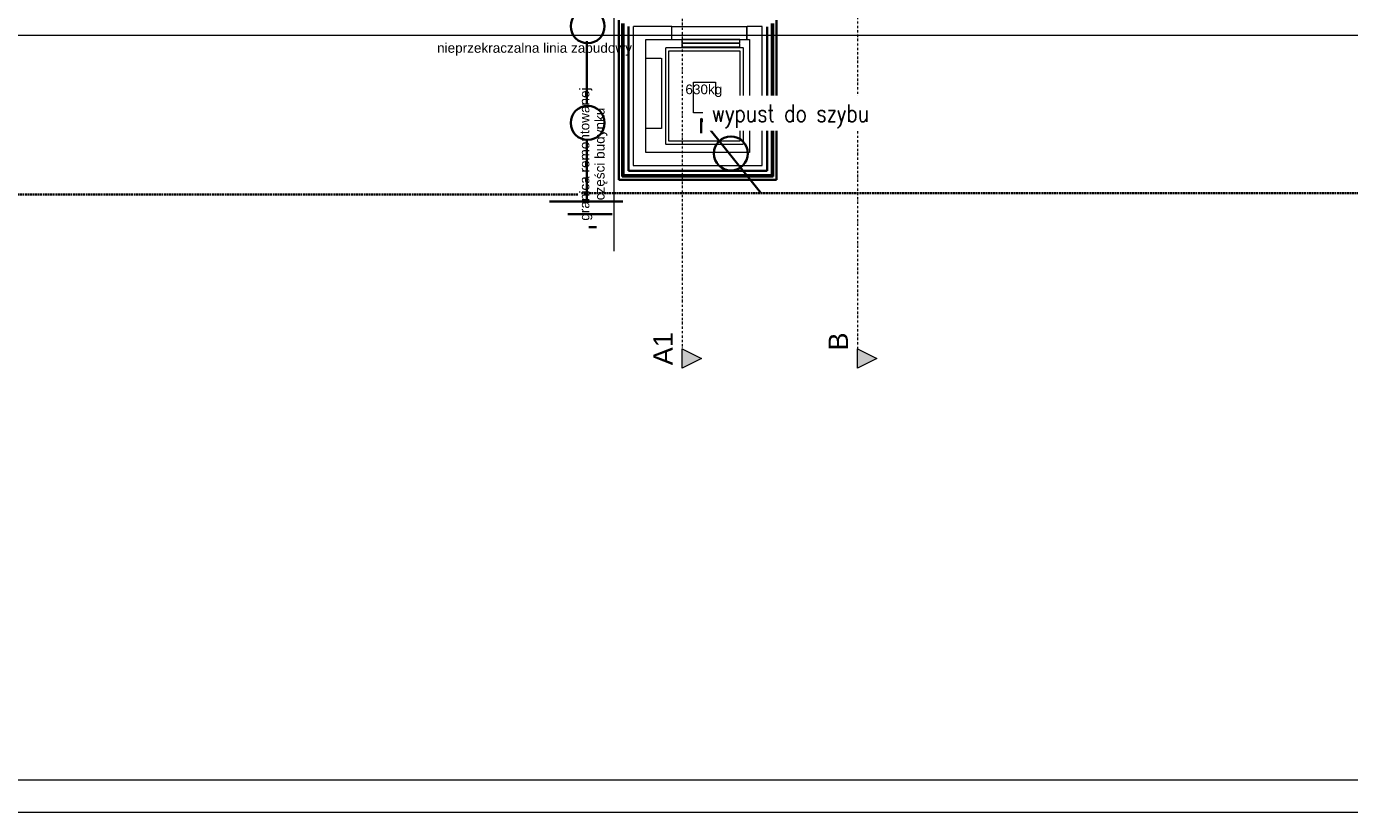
# Model space of a CAD drawing. Header units: centimetres. Extents: x 42630 to 130002, y 15 to 29179.
# Tile 130 of 165: x 82211 to 84259, y 2843 to 4059. Entities that reach past the tile are written whole.
import ezdxf

# ---------------------------------------------------------------- set-up
doc = ezdxf.new("R2010")
doc.units = ezdxf.units.CM
doc.header["$LTSCALE"] = 0.01
for name, pattern in [('Hidden Line1', [190, 140, -50]), ('HIDDEN_LINE_COPY', [150, 100, -50]), ('Krawędzie ukryte', [391.222223, 282.222223, -109]), ('Kropki i Kreski', [670.277762, 352.777767, -176.388884, 0, -141.111112])]:
    doc.linetypes.add(name, pattern=pattern)
for name, color, linetype, lineweight in [('0 RAMKI I TABELKI_Nr_Pióra__1', 253, 'Continuous', 13), ('2D - Ogólne_Nr_Pióra__1', 7, 'Continuous', 13), ('E0odgrom', 6, 'Continuous', 35), ('IS went opis', 7, 'Continuous', 20), ('Opisy - Tekst_Nr_Pióra__1', 7, 'Continuous', 13), ('Znaczniki - Przekroje_Nr_Pióra__1', 7, 'Continuous', 13)]:
    doc.layers.add(name, color=color, linetype=linetype, lineweight=lineweight)
for name, color, linetype, lineweight, true_color in [('2D - Ogólne_Nr_Pióra__2', 7, 'Continuous', 15, 0x7f7f7f), ('2D - Ogólne_Nr_Pióra__68', 7, 'Continuous', 35, 0xfd4435), ('Opisy - Tekst_Nr_Pióra__2', 7, 'Continuous', 15, 0x7f7f7f)]:
    doc.layers.add(name, color=color, linetype=linetype, lineweight=lineweight, true_color=true_color)
doc.styles.add('GENERATED_STYLE_1', font='arial.ttf')
doc.styles.add('GENERATED_STYLE_2', font='arial.ttf')
doc.styles.add('GENERATED_STYLE_4', font='arial.ttf')
doc.styles.add('p', font='simplex.shx', dxfattribs={"width": 0.8, "height": 100})

msp = doc.modelspace()

# ---------------------------------------------------------------- hatches: boundary and pattern name
at = {"layer": 'Znaczniki - Przekroje_Nr_Pióra__1', "linetype": 'Continuous'}
for points in [[(83226.085, 3530.749), (83226.085, 3560.749), (83256.085, 3545.749)], [(83497.387, 3530.749), (83497.387, 3560.749), (83527.387, 3545.749)]]:
    msp.add_hatch(color=252, dxfattribs=at).paths.add_polyline_path(points, flags=0)

# ---------------------------------------------------------------- linework, layer by layer
at = {"layer": '0 RAMKI I TABELKI_Nr_Pióra__1', "linetype": 'Continuous'}
for p, q in [((84630.207, 2893.233), (78402.818, 2893.233)), ((85395.382, 2893.233), (79167.992, 2893.233)), ((84680.207, 2843.233), (78201.274, 2843.233)), ((85445.382, 2843.233), (78966.448, 2843.233))]:
    msp.add_line(p, q, dxfattribs=at)
at = {"layer": '2D - Ogólne_Nr_Pióra__1', "color": 252, "linetype": 'HIDDEN_LINE_COPY'}
for p, q in [((83210.085, 4059.28), (83150.085, 4059.28)), ((83150.085, 4059.28), (83150.085, 3844.28)), ((83210.085, 4039.28), (83210.085, 4059.28)), ((83210.085, 4039.28), (83210.085, 4059.28)), ((83210.085, 4059.28), (83326.085, 4059.28)), ((83350.085, 4059.28), (83326.085, 4059.28)), ((83326.085, 4059.28), (83326.085, 4039.28)), ((83326.085, 4039.28), (83326.085, 4059.28)), ((83350.085, 3844.28), (83350.085, 4059.28)), ((83170.085, 3864.28), (83170.085, 4039.28)), ((83170.085, 4039.28), (83210.085, 4039.28)), ((83170.085, 3864.28), (83170.085, 4039.28)), ((83170.085, 4039.28), (83330.085, 4039.28)), ((83315.585, 4039.28), (83225.585, 4039.28)), ((83225.585, 4039.28), (83225.585, 4034.28)), ((83315.585, 4034.28), (83315.585, 4039.28)), ((83326.085, 4039.28), (83330.085, 4039.28)), ((83330.085, 4039.28), (83330.085, 3864.28)), ((83330.085, 4039.28), (83330.085, 3864.28)), ((83200.585, 3876.78), (83200.585, 4026.78)), ((83200.585, 4026.78), (83320.585, 4026.78)), ((83205.585, 3881.78), (83205.585, 4021.78)), ((83205.585, 4021.78), (83315.585, 4021.78)), ((83225.585, 4034.28), (83315.585, 4034.28)), ((83315.585, 4032.945), (83225.585, 4032.945)), ((83225.585, 4032.945), (83225.585, 4027.945)), ((83225.585, 4027.945), (83315.585, 4027.945)), ((83315.585, 4027.945), (83315.585, 4032.945)), ((83315.585, 4021.78), (83315.585, 3881.78)), ((83320.585, 4026.78), (83320.585, 3876.78)), ((83170.085, 3901.658), (83170.085, 4010.62)), ((83170.085, 4010.62), (83194.088, 4010.62)), ((83194.088, 4010.62), (83194.088, 3901.658)), ((83194.088, 3901.658), (83170.085, 3901.658)), ((83320.585, 3876.78), (83200.585, 3876.78)), ((83315.585, 3881.78), (83205.585, 3881.78)), ((83260.585, 3864.28), (83170.085, 3864.28)), ((83330.085, 3864.28), (83170.085, 3864.28)), ((83330.085, 3864.28), (83260.585, 3864.28)), ((83150.085, 3844.28), (83350.085, 3844.28))]:
    msp.add_line(p, q, dxfattribs=at)
at = {"layer": '2D - Ogólne_Nr_Pióra__1', "color": 252, "linetype": 'Continuous'}
msp.add_line((79041.085, 4045.78), (84708.085, 4045.78), dxfattribs=at)
at = {"layer": '2D - Ogólne_Nr_Pióra__2', "color": 252, "linetype": 'Hidden Line1'}
msp.add_line((83121.085, 3711.898), (83121.085, 5299.291), dxfattribs=at)
at = {"layer": '2D - Ogólne_Nr_Pióra__68', "color": 252, "linetype": 'Continuous'}
for p, q in [((83128.085, 4069.28), (83128.085, 3822.28)), ((83372.085, 3822.28), (83372.085, 4069.28)), ((83128.085, 3822.28), (83372.085, 3822.28))]:
    msp.add_line(p, q, dxfattribs=at)
at = {"layer": '2D - Ogólne_Nr_Pióra__68', "color": 252, "linetype": 'HIDDEN_LINE_COPY'}
for p, q in [((83133.085, 4064.28), (83133.085, 3829.28)), ((83135.085, 3829.28), (83135.085, 4064.28)), ((83365.085, 4064.28), (83365.085, 3829.28)), ((83367.085, 3827.28), (83367.085, 4064.28)), ((83133.085, 3829.28), (83133.085, 3827.28)), ((83133.085, 3827.28), (83365.085, 3827.28)), ((83365.085, 3829.28), (83135.085, 3829.28)), ((83365.085, 3827.28), (83367.085, 3827.28))]:
    msp.add_line(p, q, dxfattribs=at)
at = {"layer": 'E0odgrom'}
for p, q in [((83143.154, 4059.403), (83143.154, 3836.119)), ((83357.521, 3836.119), (83357.521, 4059.06)), ((83078.502, 4036.776), (83078.502, 3939.773)), ((83347.463, 3802.418), (83255.405, 3917.113)), ((83255.405, 3917.113), (83255.405, 3894.475)), ((83078.502, 3885.517), (83078.502, 3788.515)), ((83143.154, 3836.119), (83357.521, 3836.119)), ((83134.402, 3788.515), (83020.958, 3788.515)), ((83117.961, 3768.785), (83048.908, 3768.785)), ((83078.502, 3788.515), (83134.402, 3788.515)), ((83093.299, 3749.056), (83081.79, 3749.056))]:
    msp.add_line(p, q, dxfattribs=at)
at = {"layer": 'E0odgrom', "linetype": 'Krawędzie ukryte'}
for p, q in [((83064.529, 3799.339), (81642.797, 3799.339)), ((83070.07, 3801.283), (84643.528, 3801.283))]:
    msp.add_line(p, q, dxfattribs=at)
at = {"layer": 'E0odgrom'}
for centre in [(83079.817, 4059.793), (83079.817, 3910.179), (83301.472, 3863.018)]:
    msp.add_circle(centre, 26.306, dxfattribs=at)
at = {"layer": 'Opisy - Tekst_Nr_Pióra__1', "color": 252, "linetype": 'Continuous'}
for p, q in [((83243.442, 3973.13), (83277.728, 3973.13)), ((83243.442, 3925.987), (83243.442, 3973.13)), ((83277.728, 3973.13), (83277.728, 3925.987)), ((83277.728, 3925.987), (83243.442, 3925.987))]:
    msp.add_line(p, q, dxfattribs=at)
at = {"layer": 'Znaczniki - Przekroje_Nr_Pióra__1', "color": 252, "linetype": 'Kropki i Kreski'}
for p, q in [((83226.085, 5649.426), (83226.085, 3560.749)), ((83497.387, 4210.2), (83497.387, 3560.749))]:
    msp.add_line(p, q, dxfattribs=at)
at = {"layer": 'Znaczniki - Przekroje_Nr_Pióra__1', "color": 252, "linetype": 'Continuous'}
for p, q in [((83226.085, 3530.749), (83226.085, 3560.749)), ((83226.085, 3560.749), (83256.085, 3545.749)), ((83256.085, 3545.749), (83226.085, 3530.749)), ((83497.387, 3530.749), (83497.387, 3560.749)), ((83497.387, 3560.749), (83527.387, 3545.749)), ((83527.387, 3545.749), (83497.387, 3530.749))]:
    msp.add_line(p, q, dxfattribs=at)

# ---------------------------------------------------------------- texts
at = {"layer": 'Opisy - Tekst_Nr_Pióra__1', "color": 252, "linetype": 'Continuous'}
for s, style, p in [('nieprzekraczalna linia zabudowy', 'GENERATED_STYLE_4', (82846.693, 4018.767)), ('630kg', 'GENERATED_STYLE_1', (83231.102, 3954.64))]:
    msp.add_text(s, height=15, dxfattribs=dict(at, style=style)).set_placement(p)
at = {"layer": 'Opisy - Tekst_Nr_Pióra__2', "color": 252, "linetype": 'Continuous', "style": 'GENERATED_STYLE_4'}
for s, p in [('granica remontowanej ', (83082.451, 3758.933)), ('części budynku', (83105.948, 3790.524))]:
    msp.add_text(s, height=15, rotation=90, dxfattribs=at).set_placement(p)
at = {"layer": 'Znaczniki - Przekroje_Nr_Pióra__1', "color": 252, "linetype": 'Continuous', "char_height": 30, "attachment_point": 7, "rotation": 90, "style": 'GENERATED_STYLE_2'}
for s, insert in [('{A1}', (83211.634, 3535.231)), ('{B}', (83482.815, 3557.996))]:
    msp.add_mtext(s, dxfattribs=dict(at, insert=insert))

# ---------------------------------------------------------------- next in the draw order: texts
at = {"layer": 'IS went opis', "color": 5, "linetype": 'Continuous', "insert": (83272.023, 3938.651), "char_height": 27, "width": 1079.48729, "attachment_point": 1, "style": 'p', "bg_fill": 2}
msp.add_mtext('wypust do szybu', dxfattribs=at)

doc.saveas('drawing.dxf')
